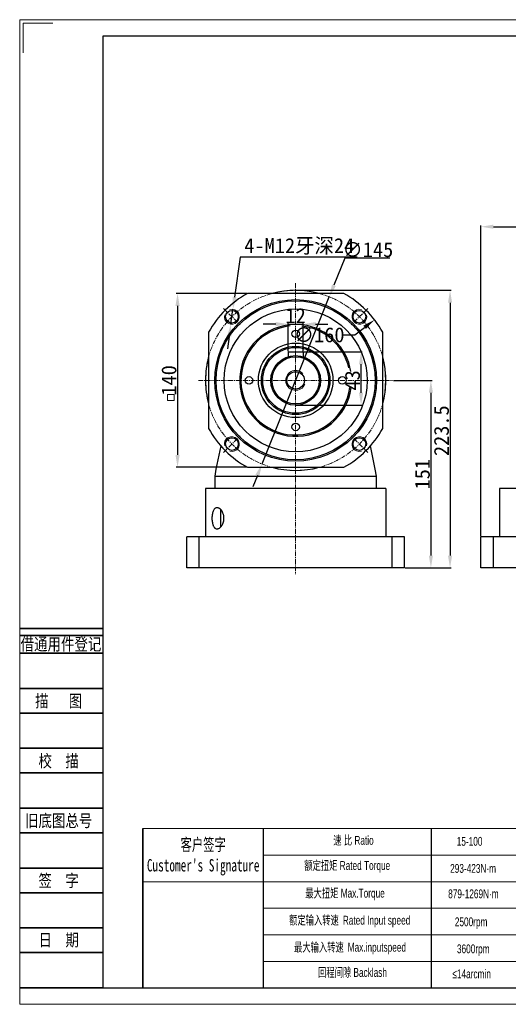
# Model space of a CAD drawing. Header units: millimetres. Extents: x 5804 to 6925, y -574 to 219.
# Tile 1 of 3: x 5804 to 6197, y -574 to 219. Entities that reach past the tile are written whole.
import ezdxf
from ezdxf.enums import TextEntityAlignment as Align

# ---------------------------------------------------------------- set-up
doc = ezdxf.new("R2010")
doc.units = ezdxf.units.MM
doc.linetypes.add('CENTER', pattern=[0.6, 0.375, -0.075, 0.075, -0.075])
for name, color, linetype, lineweight in [('2细线层', 4, 'Continuous', 35), ('6文字层', 3, 'Continuous', 35), ('7标注层', 4, 'Continuous', 35), ('SLD-0', 7, 'Continuous', 18), ('sold', 2, 'Continuous', 15), ('中心', 1, 'CENTER', 9), ('图框_外框线', 7, 'Continuous', 18), ('标注', 3, 'Continuous', 15)]:
    doc.layers.add(name, color=color, linetype=linetype, lineweight=lineweight)
doc.styles.add('宋体', font='txt', dxfattribs={"width": 0.8})
doc.styles.add('标准', font='arial.ttf', dxfattribs={"width": 0.667})
doc.dimstyles.new('机械$0', dxfattribs={"dimtxt": 6, "dimasz": 4, "dimexe": 1, "dimexo": 0.5, "dimgap": 0.4, "dimtad": 1, "dimtoh": 1, "dimzin": 9, "dimdsep": 46, "dimtxsty": 'Standard', "dimcen": 0, "dimazin": 2, "dimtfac": 1, "dimtmove": 0, "dimatfit": 3, "dimfxl": 1, "dimarcsym": 0})
doc.dimstyles.new('机械$3', dxfattribs={"dimtxt": 6, "dimasz": 4, "dimexe": 1, "dimexo": 0.5, "dimgap": 0.4, "dimtad": 1, "dimtih": 1, "dimtoh": 1, "dimzin": 9, "dimdsep": 46, "dimtxsty": 'Standard', "dimcen": 0, "dimazin": 2, "dimtfac": 1, "dimtmove": 0, "dimatfit": 3, "dimfxl": 1, "dimarcsym": 0})

# ---------------------------------------------------------------- blocks, each defined once
blk = doc.blocks.new('*D85')
at = {"layer": 'Defpoints', "color": 0}
for p in [(6571.67, 51.87), (6571.67, -53.83), (6174.67, -197.83)]:
    blk.add_point(p, dxfattribs=at)
at = {"layer": '标注', "color": 0, "lineweight": -2, "ltscale": 0.1}
for p, q in [((6174.67, -197.33), (6174.67, 52.87)), ((6184.67, 51.87), (6561.67, 51.87)), ((6571.67, -53.33), (6571.67, 52.87))]:
    blk.add_line(p, q, dxfattribs=at)
at = {"layer": '标注', "color": 0}
for points in [[(6184.67, 53.54), (6184.67, 50.21), (6174.67, 51.87)], [(6561.67, 50.21), (6561.67, 53.54), (6571.67, 51.87)]]:
    blk.add_solid(points, dxfattribs=at)
at = {"layer": '标注', "color": 0, "insert": (6373.17, 58.74), "char_height": 12, "attachment_point": 5}
blk.add_mtext('397', dxfattribs=at)
blk = doc.blocks.new('*D98')
at = {"layer": 'Defpoints', "color": 0}
for p in [(6025.69, 0.67), (6113.19, -222.83), (6149.84, -222.83)]:
    blk.add_point(p, dxfattribs=at)
at = {"layer": '标注', "color": 0, "lineweight": -2, "ltscale": 0.1}
for p, q in [((6026.19, 0.67), (6150.84, 0.67)), ((6149.84, -9.33), (6149.84, -212.83)), ((6113.69, -222.83), (6150.84, -222.83))]:
    blk.add_line(p, q, dxfattribs=at)
at = {"layer": '标注', "color": 0}
for points in [[(6151.51, -9.33), (6148.18, -9.33), (6149.84, 0.67)], [(6148.18, -212.83), (6151.51, -212.83), (6149.84, -222.83)]]:
    blk.add_solid(points, dxfattribs=at)
at = {"layer": '标注', "color": 0, "insert": (6142.98, -112.33), "char_height": 12, "attachment_point": 5, "rotation": 90}
blk.add_mtext('223.5', dxfattribs=at)
blk = doc.blocks.new('*D99')
at = {"layer": 'Defpoints', "color": 0}
for p in [(6103.85, -71.83), (6113.19, -222.83), (6134.45, -222.83)]:
    blk.add_point(p, dxfattribs=at)
at = {"layer": '标注', "color": 0, "lineweight": -2, "ltscale": 0.1}
for p, q in [((6104.35, -71.83), (6135.45, -71.83)), ((6134.45, -81.83), (6134.45, -212.83)), ((6113.69, -222.83), (6135.45, -222.83))]:
    blk.add_line(p, q, dxfattribs=at)
at = {"layer": '标注', "color": 0}
for points in [[(6136.12, -81.83), (6132.78, -81.83), (6134.45, -71.83)], [(6132.78, -212.83), (6136.12, -212.83), (6134.45, -222.83)]]:
    blk.add_solid(points, dxfattribs=at)
at = {"layer": '标注', "color": 0, "insert": (6127.62, -147.33), "char_height": 12, "attachment_point": 5, "rotation": 90}
blk.add_mtext('151', dxfattribs=at)
blk = doc.blocks.new('*D100')
at = {"layer": 'Defpoints', "color": 0}
for p in [(6031.69, -26.54), (6019.69, -48.83), (6031.69, -48.83)]:
    blk.add_point(p, dxfattribs=at)
at = {"layer": '标注', "color": 0, "lineweight": -2, "ltscale": 0.1}
for p, q in [((6009.69, -26.54), (5999.69, -26.54)), ((6019.69, -48.33), (6019.69, -25.54)), ((6019.69, -26.54), (6031.69, -26.54)), ((6031.69, -48.33), (6031.69, -25.54)), ((6041.69, -26.54), (6051.69, -26.54))]:
    blk.add_line(p, q, dxfattribs=at)
at = {"layer": '标注', "color": 0}
for points in [[(6009.69, -28.21), (6009.69, -24.88), (6019.69, -26.54)], [(6041.69, -24.88), (6041.69, -28.21), (6031.69, -26.54)]]:
    blk.add_solid(points, dxfattribs=at)
at = {"layer": '标注', "color": 0, "insert": (6025.69, -19.71), "char_height": 12, "attachment_point": 5}
blk.add_mtext('12', dxfattribs=at)
blk = doc.blocks.new('*D101')
at = {"layer": 'Defpoints', "color": 0}
for p in [(6031.69, -48.83), (6078.29, -48.83), (6025.69, -91.83)]:
    blk.add_point(p, dxfattribs=at)
at = {"layer": '标注', "color": 0, "lineweight": -2, "ltscale": 0.1}
for p, q in [((6032.19, -48.83), (6079.29, -48.83)), ((6078.29, -81.83), (6078.29, -58.83)), ((6026.19, -91.83), (6079.29, -91.83))]:
    blk.add_line(p, q, dxfattribs=at)
at = {"layer": '标注', "color": 0}
for points in [[(6079.96, -58.83), (6076.62, -58.83), (6078.29, -48.83)], [(6076.62, -81.83), (6079.96, -81.83), (6078.29, -91.83)]]:
    blk.add_solid(points, dxfattribs=at)
at = {"layer": '标注', "color": 0, "insert": (6071.42, -71.83), "char_height": 12, "attachment_point": 5, "rotation": 90}
blk.add_mtext('43', dxfattribs=at)
blk = doc.blocks.new('*D102')
at = {"layer": 'Defpoints', "color": 0}
for p in [(5986.96, -1.83), (5930.74, -141.83), (5986.96, -141.83)]:
    blk.add_point(p, dxfattribs=at)
at = {"layer": '标注', "color": 0, "lineweight": -2, "ltscale": 0.1}
for p, q in [((5986.46, -1.83), (5929.74, -1.83)), ((5930.74, -11.83), (5930.74, -131.83)), ((5986.46, -141.83), (5929.74, -141.83))]:
    blk.add_line(p, q, dxfattribs=at)
at = {"layer": '标注', "color": 0}
for points in [[(5932.4, -11.83), (5929.07, -11.83), (5930.74, -1.83)], [(5929.07, -131.83), (5932.4, -131.83), (5930.74, -141.83)]]:
    blk.add_solid(points, dxfattribs=at)
at = {"layer": '标注', "color": 0, "insert": (5923.87, -71.83), "char_height": 12, "attachment_point": 5, "rotation": 90}
blk.add_mtext('140', dxfattribs=at)
blk = doc.blocks.new('*D103')
at = {"layer": 'Defpoints', "color": 0}
for p in [(6089.09, -23.04), (5962.29, -120.62)]:
    blk.add_point(p, dxfattribs=at)
at = {"layer": '标注', "color": 0, "lineweight": -2, "ltscale": 0.1}
for p, q in [((6073.24, -35.23), (6081.16, -29.14)), ((6063.24, -35.23), (6073.24, -35.23))]:
    blk.add_line(p, q, dxfattribs=at)
at = {"layer": '标注', "color": 0}
blk.add_solid([(6082.18, -30.46), (6080.14, -27.81), (6089.09, -23.04)], dxfattribs=at)
at = {"layer": '标注', "color": 0, "insert": (6044.57, -35.23), "char_height": 12, "attachment_point": 5}
blk.add_mtext('∅160', dxfattribs=at)
blk = doc.blocks.new('*D104')
at = {"layer": 'Defpoints', "color": 0}
for p in [(6052.72, -4.56), (5998.65, -139.1)]:
    blk.add_point(p, dxfattribs=at)
at = {"layer": '标注', "color": 0, "lineweight": -2, "ltscale": 0.1}
for p, q in [((6065.21, 26.52), (6056.45, 4.72)), ((6101.34, 26.52), (6065.21, 26.52)), ((5998.65, -139.1), (6052.72, -4.56)), ((5994.92, -148.38), (5991.19, -157.66))]:
    blk.add_line(p, q, dxfattribs=at)
at = {"layer": '标注', "color": 0}
for points in [[(6054.91, 5.34), (6058, 4.1), (6052.72, -4.56)], [(5996.47, -149), (5993.38, -147.76), (5998.65, -139.1)]]:
    blk.add_solid(points, dxfattribs=at)
at = {"layer": '标注', "color": 0, "insert": (6083.78, 33.35), "char_height": 12, "attachment_point": 5}
blk.add_mtext('∅145', dxfattribs=at)
blk = doc.blocks.new('*D105')
at = {"layer": 'Defpoints', "color": 0}
for p in [(5975.24, -14.62), (5973.61, -26.51)]:
    blk.add_point(p, dxfattribs=at)
at = {"layer": '标注', "color": 0, "lineweight": -2, "ltscale": 0.1}
for p, q in [((5981.01, 27.33), (5976.6, -4.71)), ((6075.19, 27.33), (5981.01, 27.33)), ((5973.61, -26.51), (5975.24, -14.62)), ((5972.24, -36.41), (5970.88, -46.32))]:
    blk.add_line(p, q, dxfattribs=at)
at = {"layer": '标注', "color": 0}
for points in [[(5974.95, -4.49), (5978.25, -4.94), (5975.24, -14.62)], [(5973.9, -36.64), (5970.59, -36.19), (5973.61, -26.51)]]:
    blk.add_solid(points, dxfattribs=at)
at = {"layer": '标注', "color": 0, "insert": (6028.6, 36.01), "char_height": 12, "attachment_point": 5}
blk.add_mtext('4-M12牙深24', dxfattribs=at)

msp = doc.modelspace()

# ---------------------------------------------------------------- linework, layer by layer
at = {"linetype": 'Continuous'}
for p, q in [((6064.418, -1.829), (5986.958, -1.829)), ((5955.688, -33.099), (5955.688, -110.559)), ((6095.688, -110.559), (6095.688, -33.099)), ((6019.688, -48.829), (6019.688, -52.75)), ((6019.688, -48.829), (6031.688, -48.829)), ((6031.688, -48.829), (6031.688, -52.75)), ((5986.958, -141.829), (6064.418, -141.829)), ((5960.688, -148.829), (5960.688, -158.829)), ((5960.688, -148.829), (6090.688, -148.829)), ((6090.688, -158.829), (6090.688, -148.829)), ((5993.575, -158.829), (5953.188, -158.829)), ((5953.188, -158.829), (5953.188, -197.829)), ((6025.688, -158.829), (5993.575, -158.829)), ((6057.801, -158.829), (6025.688, -158.829)), ((6098.188, -158.829), (6057.801, -158.829)), ((6098.188, -158.829), (6098.188, -197.829)), ((6334.666, -158.829), (6189.666, -158.829)), ((6189.666, -158.829), (6189.666, -197.829)), ((5965.408, -182.829), (5965.408, -175.733)), ((5965.408, -189.872), (5965.408, -182.829)), ((5938.188, -222.829), (5938.188, -197.829)), ((6113.188, -197.829), (5938.188, -197.829)), ((5948.188, -222.829), (5948.188, -197.829)), ((6103.188, -222.829), (6103.188, -197.829)), ((6113.188, -222.829), (6113.188, -197.829)), ((6349.666, -197.829), (6174.666, -197.829)), ((6174.666, -222.829), (6174.666, -197.829)), ((6184.666, -222.829), (6184.666, -197.829)), ((6113.188, -222.829), (5938.188, -222.829)), ((6349.666, -222.829), (6174.666, -222.829))]:
    msp.add_line(p, q, dxfattribs=at)
for p, q in [((5999.487, -432.674), (5999.487, -560.805)), ((6134.733, -432.674), (6134.733, -560.805))]:
    msp.add_line(p, q)
at = {"linetype": 'Continuous', "flags": 128}
for points in [[(5965.489, -124.517), (5961.634, -143.382), (5960.688, -148.856)], [(6090.688, -148.856), (6089.742, -143.382), (6085.887, -124.517)]]:
    msp.add_lwpolyline(points, dxfattribs=at)
at = {"linetype": 'Continuous'}
for centre, radius in [((6025.688, -71.829), 65), ((6025.688, -71.829), 64), ((6025.688, -71.829), 57.5), ((5974.423, -20.564), 5.1), ((6076.953, -20.564), 5.1), ((6025.688, -34.329), 3), ((6025.688, -71.829), 30), ((6025.688, -71.829), 27.5), ((6025.688, -71.829), 26.5), ((6025.688, -71.829), 20), ((6025.688, -71.829), 19), ((5988.188, -71.829), 3), ((6025.688, -71.829), 7), ((6063.188, -71.829), 3), ((6025.688, -109.329), 3), ((5974.423, -123.094), 5.1), ((6076.953, -123.094), 5.1)]:
    msp.add_circle(centre, radius, dxfattribs=at)
for radius, start, end in [(72.5, 74.909815, 105.090185), (80, 118.955024, 151.044976), (80, 28.955024, 61.044976), (45, 96.641904, 352.386634), (44, 95.693508, 352.350417), (44, 13.182592, 83.576392), (45, 9.079456, 82.951431), (72.5, 164.909815, 180), (72.5, 344.909815, 15.090185), (72.5, 180, 195.090185), (80, 208.955024, 241.044976), (80, 298.955024, 331.044976), (72.5, 254.909815, 285.090185)]:
    msp.add_arc((6025.688, -71.829), radius, start, end, dxfattribs=at)
msp.add_open_spline([(5968.074, -182.829), (5968.074, -183.436), (5968.025, -184.028), (5967.884, -184.896), (5967.826, -185.184), (5967.689, -185.743), (5967.611, -186.013), (5967.438, -186.537), (5967.343, -186.791), (5967.138, -187.282), (5967.027, -187.521), (5966.68, -188.201), (5966.426, -188.611), (5966.021, -189.168), (5965.881, -189.344), (5965.598, -189.673), (5965.454, -189.826), (5965.017, -190.252), (5964.718, -190.494), (5964.108, -190.893), (5963.805, -191.045), (5963.201, -191.259), (5962.902, -191.322), (5962.307, -191.35), (5962.018, -191.316), (5961.463, -191.15), (5961.196, -191.019), (5960.809, -190.742), (5960.683, -190.636), (5960.44, -190.402), (5960.323, -190.272), (5959.986, -189.848), (5959.779, -189.517), (5959.493, -188.941), (5959.402, -188.735), (5959.232, -188.308), (5959.154, -188.084), (5959.007, -187.618), (5958.939, -187.375), (5958.815, -186.869), (5958.758, -186.605), (5958.605, -185.79), (5958.53, -185.227), (5958.427, -184.062), (5958.4, -183.453), (5958.398, -182.255), (5958.423, -181.66), (5958.524, -180.477), (5958.599, -179.911), (5958.798, -178.831), (5958.923, -178.312), (5959.216, -177.37), (5959.384, -176.941), (5959.766, -176.164), (5959.974, -175.828), (5960.313, -175.398), (5960.43, -175.267), (5960.674, -175.029), (5960.8, -174.923), (5961.185, -174.645), (5961.454, -174.511), (5961.874, -174.385), (5962.018, -174.355), (5962.308, -174.32), (5962.454, -174.315), (5962.897, -174.336), (5963.197, -174.397), (5963.653, -174.559), (5963.807, -174.625), (5964.112, -174.779), (5964.264, -174.867), (5964.716, -175.162), (5965.014, -175.402), (5965.452, -175.83), (5965.598, -175.985), (5965.882, -176.314), (5966.02, -176.489), (5966.422, -177.041), (5966.673, -177.447), (5967.135, -178.346), (5967.346, -178.845), (5967.607, -179.632), (5967.685, -179.902), (5967.822, -180.458), (5967.881, -180.746), (5968.025, -181.624), (5968.074, -182.222), (5968.074, -182.829)], degree=3, knots=[0, 0, 0, 0, 0.03125, 0.03125, 0.046875, 0.046875, 0.0625, 0.0625, 0.078125, 0.078125, 0.09375, 0.09375, 0.125, 0.125, 0.140625, 0.140625, 0.15625, 0.15625, 0.1875, 0.1875, 0.21875, 0.21875, 0.25, 0.25, 0.28125, 0.28125, 0.3125, 0.3125, 0.328125, 0.328125, 0.34375, 0.34375, 0.375, 0.375, 0.390625, 0.390625, 0.40625, 0.40625, 0.421875, 0.421875, 0.4375, 0.4375, 0.46875, 0.46875, 0.5, 0.5, 0.53125, 0.53125, 0.5625, 0.5625, 0.59375, 0.59375, 0.625, 0.625, 0.65625, 0.65625, 0.671875, 0.671875, 0.6875, 0.6875, 0.71875, 0.71875, 0.734375, 0.734375, 0.75, 0.75, 0.78125, 0.78125, 0.796875, 0.796875, 0.8125, 0.8125, 0.84375, 0.84375, 0.859375, 0.859375, 0.875, 0.875, 0.90625, 0.90625, 0.9375, 0.9375, 0.953125, 0.953125, 0.96875, 0.96875, 1, 1, 1, 1], dxfattribs=at)
at = {"layer": '2细线层'}
for p, q in [((5804.18, -271.679), (5870.537, -271.679)), ((5804.18, -277.347), (5870.537, -277.347)), ((5804.18, -291.519), (5870.537, -291.519)), ((5804.18, -319.863), (5870.537, -319.863)), ((5804.18, -339.703), (5870.537, -339.703)), ((5804.18, -368.047), (5870.537, -368.047)), ((5804.18, -387.887), (5870.537, -387.887)), ((5804.18, -416.231), (5870.537, -416.231)), ((5804.18, -436.071), (5870.537, -436.071)), ((5804.18, -464.415), (5870.537, -464.415)), ((5804.18, -484.255), (5870.537, -484.255)), ((5804.18, -512.599), (5870.537, -512.599)), ((5804.18, -532.439), (5870.537, -532.439)), ((5804.18, -560.783), (5870.537, -560.783))]:
    msp.add_line(p, q, dxfattribs=at)
at = {"layer": '7标注层', "color": 0}
msp.add_line((5902.833, -432.674), (5902.833, -560.783), dxfattribs=at)
at = {"layer": 'sold', "linetype": 'Continuous'}
for centre, radius, start, end in [((5974.423, -20.564), 6, 165, 105), ((6076.953, -20.564), 6, 75, 15), ((6025.688, -71.829), 8, 44.347909, 337.448424), ((5974.423, -123.094), 6, 255, 195), ((6076.953, -123.094), 6, 345, 285)]:
    msp.add_arc(centre, radius, start, end, dxfattribs=at)
at = {"layer": '中心', "ltscale": 10}
for p, q in [((6025.688, 6.34), (6025.688, -227.785)), ((5967.741, -13.882), (5981.105, -27.246)), ((6083.635, -13.882), (6070.271, -27.246)), ((5947.523, -71.829), (6103.853, -71.829)), ((5967.741, -129.776), (5981.105, -116.412)), ((6083.635, -129.776), (6070.271, -116.412))]:
    msp.add_line(p, q, dxfattribs=at)
msp.add_circle((6025.688, -71.829), 72.5, dxfattribs=at)
at = {"layer": '图框_外框线'}
for p, q in [((5902.833, -432.674), (6911.417, -432.674)), ((5999.487, -454.049), (6566.332, -454.049)), ((5902.833, -475.424), (6911.417, -475.424)), ((5999.487, -496.799), (6911.417, -496.799)), ((5999.487, -518.174), (6911.417, -518.174)), ((5999.487, -539.549), (6911.417, -539.549))]:
    msp.add_line(p, q, dxfattribs=at)
at = {"layer": '图框_外框线', "color": 3}
msp.add_lwpolyline([(5803.814, -574.127), (6924.762, -574.127), (6924.762, 218.543), (5803.814, 218.543)], close=True, dxfattribs=at)
msp.add_lwpolyline([(5806.483, 191.854), (5806.483, 215.874), (5830.503, 215.874)], dxfattribs=at)
at = {"layer": '图框_外框线', "color": 3, "lineweight": 25}
msp.add_lwpolyline([(5870.537, -560.783), (6911.417, -560.783), (6911.417, 205.198), (5870.537, 205.198)], close=True, dxfattribs=at)
at = {"layer": '标注', "ltscale": 0.1}
msp.add_lwpolyline([(5922.63, -83.102), (5927.893, -83.102), (5927.893, -87.929), (5922.63, -87.929)], close=True, dxfattribs=at)

# ---------------------------------------------------------------- texts
at = {"layer": '6文字层', "color": 3, "style": '宋体', "width": 0.8}
for s, p in [('借通用件登记', (5836.999, -284.057)), ('描   图', (5835.107, -329.783)), ('校  描', (5835.107, -377.967)), ('旧底图总号', (5835.107, -426.151)), ('签  字', (5835.107, -474.335)), ('日  期', (5835.125, -522.236))]:
    msp.add_text(s, height=9.9202, dxfattribs=at).set_placement(p, align=Align.MIDDLE)
at = {"layer": 'SLD-0', "color": 1, "attachment_point": 2, "style": '标准'}
for s, insert, char_height, width in [("{\\fSimSun|b1|i0|c134|p2;客户签字\\PCustomer's Signature}", (5951.326, -440.583), 9.975, 124.09003), ('速 比 Ratio', (6072.177, -438.551), 7.125, 58.21774), ('15-100', (6165.554, -439.373), 7.125, 30.29401), ('{\\fSimSun|b0|i0|c134|p2;额定扭矩} Rated Torque', (6067.169, -458.821), 7.125, 80.00538), ('293-423N·m', (6168.38, -461.157), 7.125, 30.29401), ('{\\fSimSun|b0|i0|c134|p2;最大扭矩} Max.Torque', (6065.416, -481.092), 7.125, 92.02598), ('879-1269N·m', (6168.633, -481.623), 7.125, 30.29401), ('{\\fSimSun|b0|i0|c134|p2;额定输入转速 }Rated Input speed', (6069.173, -502.862), 7.125, 131.0934), ('2500rpm', (6166.786, -504.158), 7.125, 30.29401), ('{\\fSimSun|b0|i0|c134|p2;最大输入转速 }Max.inputspeed ', (6069.423, -524.633), 7.125, 120.57528), ('3600rpm', (6168.487, -525.914), 7.125, 54.68037), ('回程间隙 Backlash', (6071.426, -544.902), 7.125, 58.21774), ('≤14arcmin ', (6167.184, -546.082), 7.125, 30.29401)]:
    msp.add_mtext(s, dxfattribs=dict(at, insert=insert, char_height=char_height, width=width))

# ---------------------------------------------------------------- dimensions: what is measured, and where the dimension line sits
at = {"layer": '标注', "ltscale": 0.1}
for base, p1, p2, picture, middle in [((6571.666, 51.874), (6174.666, -197.829), (6571.666, -53.829), '*D85', (6373.166, 51.874)), ((6031.688, -26.544), (6019.688, -48.829), (6031.688, -48.829), '*D100', (6025.688, -26.544))]:
    dim = msp.add_linear_dim(base=base, p1=p1, p2=p2, dimstyle='机械$0', override={"dimtxt": 12, "dimasz": 10, "dimgap": 1, "dimcen": 10}, dxfattribs=at)
    dim.commit()
    dim.dimension.update_dxf_attribs({"geometry": picture, "text_midpoint": middle, "dimtype": 160})
dim = msp.add_diameter_dim_2p(p1=(5973.606, -26.508), p2=(5975.24, -14.62), text='4-M12牙深24', dimstyle='机械$3', override={"dimtxt": 12, "dimasz": 10, "dimgap": 1, "dimcen": 10}, dxfattribs=at)
dim.commit()
dim.dimension.update_dxf_attribs({"geometry": '*D105', "text_midpoint": (6028.598, 27.333), "dimtype": 163})
for p1, p2, picture, middle in [((5998.652, -139.099), (6052.725, -4.559), '*D104', (6083.778, 26.517)), ((5962.291, -120.622), (6089.085, -23.036), '*D103', (6044.571, -35.234))]:
    dim = msp.add_diameter_dim_2p(p1=p1, p2=p2, dimstyle='机械$3', override={"dimtxt": 12, "dimasz": 10, "dimgap": 1, "dimcen": 10}, dxfattribs=at)
    dim.commit()
    dim.dimension.update_dxf_attribs({"geometry": picture, "text_midpoint": middle, "dimtype": 163})
for base, p1, p2, picture, middle in [((6149.842, -222.829), (6025.688, 0.671), (6113.188, -222.829), '*D98', (6149.842, -112.329)), ((5930.736, -141.829), (5986.958, -1.829), (5986.958, -141.829), '*D102', (5930.736, -71.829)), ((6078.288, -48.829), (6025.688, -91.829), (6031.688, -48.829), '*D101', (6078.288, -71.829)), ((6134.448, -222.829), (6103.853, -71.829), (6113.188, -222.829), '*D99', (6134.448, -147.329))]:
    dim = msp.add_linear_dim(base=base, p1=p1, p2=p2, angle=90, dimstyle='机械$0', override={"dimtxt": 12, "dimasz": 10, "dimgap": 1, "dimcen": 10}, dxfattribs=at)
    dim.commit()
    dim.dimension.update_dxf_attribs({"geometry": picture, "text_midpoint": middle, "dimtype": 160})

doc.saveas('drawing.dxf')
